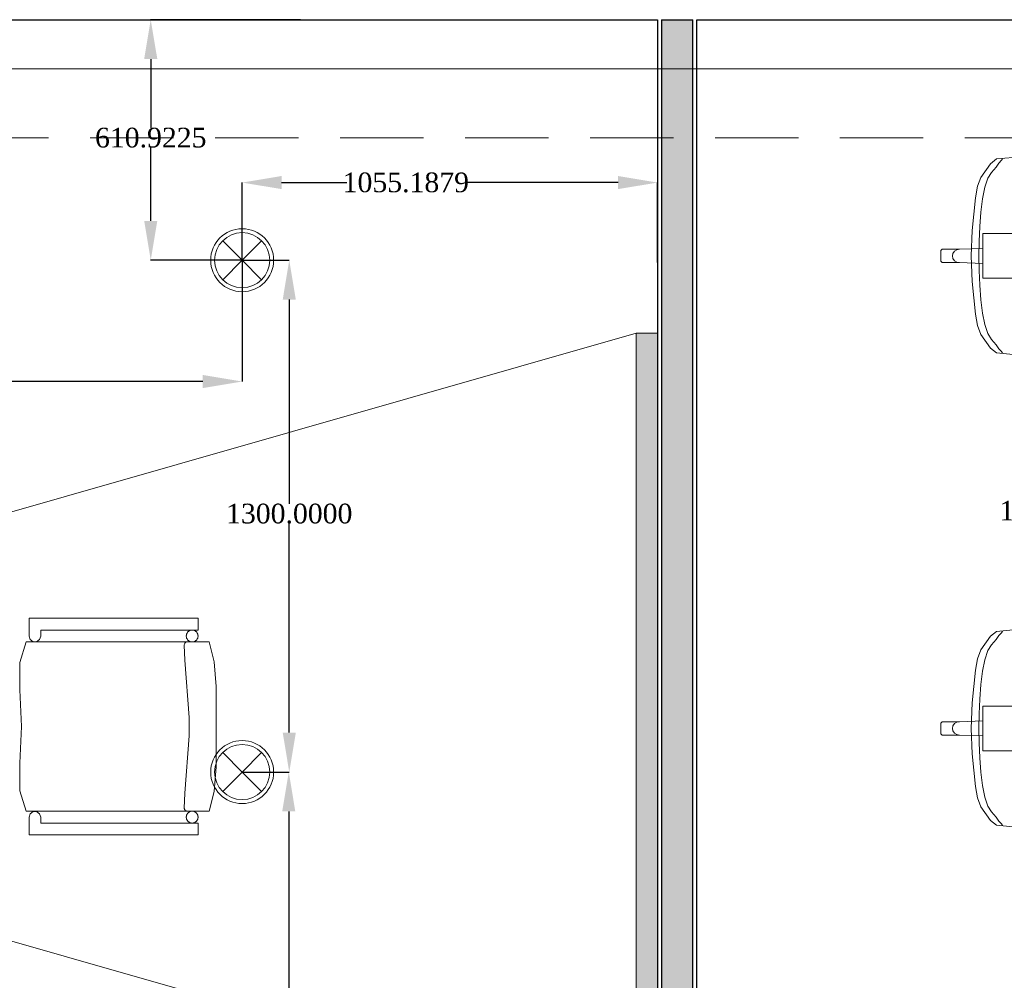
# Model space of a CAD drawing. Header units: millimetres. Extents: x 0 to 88385, y 0 to 41127.
# Tile 158 of 244: x 73862 to 76364, y 24348 to 26788. Entities that reach past the tile are written whole.
import ezdxf
from ezdxf.enums import TextEntityAlignment as Align

# ---------------------------------------------------------------- set-up
doc = ezdxf.new("R2010")
doc.units = ezdxf.units.MM
doc.header["$MEASUREMENT"] = 0
doc.linetypes.add('Dot & Dashed', pattern=[670.277762, 317.5, -176.388889, 0, -176.388874])
doc.linetypes.add('Hidden', pattern=[317.5, 211.666667, -105.833333])
for name, color, linetype in [('- განათება', 7, 'Continuous'), ('- საშტეფცელო როზეტები', 7, 'Continuous'), ('New_Structural - Bearing', 7, 'Continuous'), ('Structural - Bearing', 7, 'Continuous'), ('Structural - Grid', 7, 'Continuous')]:
    doc.layers.add(name, color=color, linetype=linetype)
for name, color, linetype, lineweight in [('New_2D Drafting - General_Pen_No__1', 7, 'Continuous', 13), ('New_Interior - Furniture _Pen_No__1', 7, 'Continuous', 13), ('New_Structural - Bearing_Pen_No__1', 7, 'Continuous', 13)]:
    doc.layers.add(name, color=color, linetype=linetype, lineweight=lineweight)
for name, color, linetype, lineweight, true_color in [('New_2D Drafting - General_Pen_No__166', 7, 'Continuous', 13, 0x97cbff), ('New_Interior - Lamp_Pen_No__77', 7, 'Continuous', 20, 0xffeb28), ('New_Structural - Bearing_Pen_No__5', 7, 'Continuous', 25, 0x40a5ff), ('New_Structural - Bearing_Pen_No__57', 7, 'Continuous', 25, 0xdcd214), ('Structural - Bearing_Pen_No__81', 7, 'Continuous', 20, 0x6a6a6a), ('Structural - Grid_Pen_No__81', 7, 'Continuous', 20, 0x6a6a6a)]:
    doc.layers.add(name, color=color, linetype=linetype, lineweight=lineweight, true_color=true_color)
doc.styles.add('GENERATED_STYLE_2', font='txt')
doc.styles.get("Standard").update_dxf_attribs({"font": 'sylfaen.ttf'})
doc.dimstyles.get("Standard").update_dxf_attribs({"dimtxt": 0.18, "dimasz": 0.18, "dimexe": 0.18, "dimexo": 0.0625, "dimgap": 0.09, "dimtad": 0, "dimtih": 1, "dimtoh": 1, "dimdec": 4, "dimzin": 0, "dimdsep": 46, "dimtxsty": 'Standard', "dimcen": 0.09, "dimadec": 0, "dimazin": 0, "dimtfac": 1, "dimtdec": 4, "dimtofl": 0, "dimtmove": 0, "dimatfit": 3, "dimfxl": 1, "dimtolj": 1, "dimtzin": 0, "dimarcsym": 0})

# ---------------------------------------------------------------- blocks, each defined once
blk = doc.blocks.new('Wall_71', base_point=(-16933.8, 26888))
at = {"layer": 'New_Structural - Bearing_Pen_No__5', "color": 161, "linetype": 'Continuous', "lineweight": 25, "true_color": 0x40a5ff, "flags": 128}
for points in [[(-10833.8, 26788), (-8757.5, 26788)], [(-8747.5, 26788), (-8667.5, 26788)], [(-8657.5, 26788), (-5183.8, 26788)]]:
    blk.add_lwpolyline(points, dxfattribs=at)
blk = doc.blocks.new('Wall_72', base_point=(-8757.5, 22847.1))
at = {"layer": 'New_Structural - Bearing_Pen_No__57', "linetype": 'Continuous', "lineweight": 25, "true_color": 0xdcd214}
blk.add_hatch(color=52, dxfattribs=at).paths.add_polyline_path([(-8747.5, 26788), (-8747.5, 22947.1), (-8667.5, 22947.1), (-8667.5, 26788)])
at = {"layer": 'New_Structural - Bearing_Pen_No__1', "color": 7, "linetype": 'Continuous', "lineweight": 13, "flags": 128}
for points in [[(-8747.5, 26788), (-8667.5, 26788)], [(-8747.5, 22947.1), (-8667.5, 22947.1)]]:
    blk.add_lwpolyline(points, dxfattribs=at)
at = {"layer": 'New_Structural - Bearing_Pen_No__5', "color": 161, "linetype": 'Continuous', "lineweight": 25, "true_color": 0x40a5ff}
for p, q in [((-8747.5, 26788), (-8747.5, 22947.1)), ((-8667.5, 22947.1), (-8667.5, 26788))]:
    blk.add_line(p, q, dxfattribs=at)
at = {"layer": 'New_Structural - Bearing_Pen_No__5', "color": 161, "linetype": 'Continuous', "lineweight": 25, "true_color": 0x40a5ff, "flags": 128}
for points in [[(-8757.5, 26788), (-8757.5, 22947.1)], [(-8657.5, 22947.1), (-8657.5, 26788)]]:
    blk.add_lwpolyline(points, dxfattribs=at)
blk = doc.blocks.new('Standard grid marker')
at = {"layer": 'Structural - Grid_Pen_No__81', "color": 251, "linetype": 'Continuous', "lineweight": 20, "true_color": 0x6a6a6a}
blk.add_line((1000, 0), (51328.1, 0), dxfattribs=at)
at = {"layer": 'Structural - Grid_Pen_No__81', "color": 251, "lineweight": 20, "true_color": 0x6a6a6a, "style": 'GENERATED_STYLE_2'}
for tag, p in [('AC_MarkerText_1_0', (-100, -144)), ('AC_MarkerText_1_1', (52428.1, -144))]:
    blk.add_attdef(tag, text='', height=100, rotation=180, dxfattribs=at).set_placement(p, align=Align.TOP_CENTER)
blk = doc.blocks.new('Chair 06 27')
at = {"layer": 'New_Interior - Furniture _Pen_No__1', "color": 7, "linetype": 'Continuous', "lineweight": 13}
for p, q in [((110.3, 494.9), (60, 482.3)), ((60, 482.3), (60, 16.5)), ((173, 500), (110.3, 494.9)), ((275, 500), (173, 500)), ((377, 500), (275, 500)), ((439.7, 494.9), (377, 500)), ((490, 482.3), (439.7, 494.9)), ((490, 16.5), (490, 482.3)), ((30, 453.7), (0, 453.7)), ((0, 453.7), (0, 24.4)), ((30, 53.9), (30, 453.7)), ((550, 453.7), (520, 453.7)), ((520, 453.7), (520, 53.9)), ((550, 24.4), (550, 453.7)), ((60.2, 424.7), (60, 426)), ((251.5, 430.7), (106, 419.7)), ((298.5, 430.7), (251.5, 430.7)), ((444, 419.7), (298.5, 430.7)), ((60.7, 423.3), (60.2, 424.7)), ((61.4, 422.1), (60.7, 423.3)), ((62.3, 421.1), (61.4, 422.1)), ((63.4, 420.2), (62.3, 421.1)), ((64.6, 419.5), (63.4, 420.2)), ((65.9, 419), (64.6, 419.5)), ((67.3, 418.7), (65.9, 419)), ((68, 418.7), (67.3, 418.7)), ((106, 419.7), (68, 418.7)), ((482, 418.7), (444, 419.7)), ((482.7, 418.7), (482, 418.7)), ((484.1, 419), (482.7, 418.7)), ((485.4, 419.5), (484.1, 419)), ((486.6, 420.2), (485.4, 419.5)), ((487.7, 421.1), (486.6, 420.2)), ((488.6, 422.1), (487.7, 421.1)), ((489.3, 423.3), (488.6, 422.1)), ((45, 53.9), (30, 53.9)), ((53.8, 51), (45, 53.9)), ((59.3, 43.5), (53.8, 51)), ((496.2, 51), (490.7, 43.5)), ((505, 53.9), (496.2, 51)), ((520, 53.9), (505, 53.9)), ((45, 24.4), (53.8, 26.8)), ((53.8, 26.8), (59.3, 34.3)), ((59.3, 34.3), (59.3, 43.5)), ((490.7, 43.5), (490.7, 34.3)), ((490.7, 34.3), (496.2, 26.8)), ((496.2, 26.8), (505, 24.4)), ((0, 24.4), (45, 24.4)), ((60, 16.5), (111.9, 1.2)), ((111.9, 1.2), (182, 0.9)), ((182, 0.9), (275, 5.1)), ((275, 5.1), (368, 0.9)), ((368, 0.9), (438.1, 1.2)), ((438.1, 1.2), (490, 16.5)), ((505, 24.4), (550, 24.4))]:
    blk.add_line(p, q, dxfattribs=at)
at = {"layer": 'New_Interior - Furniture _Pen_No__1', "color": 7, "linetype": 'Continuous', "lineweight": 13, "flags": 128}
for points in [[(60, 16.5), (111.9, 1.2), (182, 0.9), (275, 5.1), (368, 0.9), (438.1, 1.2), (490, 16.5), (490, 482.3), (439.7, 494.9), (377, 500), (275, 500), (173, 500), (110.3, 494.9), (60, 482.3)], [(0, 24.4), (45, 24.4), (53.8, 26.8), (59.3, 34.3), (59.3, 43.5), (53.8, 51), (45, 53.9), (30, 53.9), (30, 453.7), (0, 453.7)], [(45, 453.7), (42.4, 453.5), (39.9, 452.8), (37.5, 451.7), (35.4, 450.2), (33.5, 448.4), (32, 446.2), (30.9, 443.9), (30.2, 441.3), (30, 438.7), (30.2, 436.1), (30.9, 433.6), (32, 431.2), (33.5, 429.1), (35.4, 427.2), (37.5, 425.7), (39.9, 424.6), (42.4, 424), (45, 423.7), (47.6, 424), (50.1, 424.6), (52.5, 425.7), (54.6, 427.2), (56.5, 429.1), (58, 431.2), (59.1, 433.6), (59.8, 436.1), (60, 438.7), (59.8, 441.3), (59.1, 443.9), (58, 446.2), (56.5, 448.4), (54.6, 450.2), (52.5, 451.7), (50.1, 452.8), (47.6, 453.5)], [(505, 453.7), (502.4, 453.5), (499.9, 452.8), (497.5, 451.7), (495.4, 450.2), (493.5, 448.4), (492, 446.2), (490.9, 443.9), (490.2, 441.3), (490, 438.7), (490.2, 436.1), (490.9, 433.6), (492, 431.2), (493.5, 429.1), (495.4, 427.2), (497.5, 425.7), (499.9, 424.6), (502.4, 424), (505, 423.7), (507.6, 424), (510.1, 424.6), (512.5, 425.7), (514.6, 427.2), (516.5, 429.1), (518, 431.2), (519.1, 433.6), (519.8, 436.1), (520, 438.7), (519.8, 441.3), (519.1, 443.9), (518, 446.2), (516.5, 448.4), (514.6, 450.2), (512.5, 451.7), (510.1, 452.8), (507.6, 453.5)], [(520, 53.9), (505, 53.9), (496.2, 51), (490.7, 43.5), (490.7, 34.3), (496.2, 26.8), (505, 24.4), (550, 24.4), (550, 453.7), (520, 453.7)]]:
    blk.add_lwpolyline(points, close=True, dxfattribs=at)
at = {"layer": 'New_Interior - Furniture _Pen_No__1', "color": 7, "linetype": 'Continuous', "lineweight": 13}
for centre, start_param, end_param in [((45, 438.7), 4.712389, 7.853982), ((45, 438.7), 1.570796, 4.712389), ((505, 438.7), 4.712389, 7.853982), ((505, 438.7), 1.570796, 4.712389)]:
    blk.add_ellipse(centre, major_axis=(-15, 0), ratio=0.9996, start_param=start_param, end_param=end_param, dxfattribs=at)
blk = doc.blocks.new('Office Workstation Solo 27')
at = {"layer": 'New_Interior - Furniture _Pen_No__1', "color": 7, "linetype": 'Continuous', "lineweight": 13}
for p, q in [((-500, -200), (-700, -200)), ((-700, -200), (-700, -220)), ((-633.3, -220), (-633.3, -200)), ((-566.7, -220), (-566.7, -200)), ((-500, -220), (-500, -200)), ((-800, -250), (-740, -220)), ((-740, -220), (-460, -220)), ((-700, -220), (-500, -220)), ((-400, -250), (-460, -220)), ((-400, -250), (-800, -250)), ((-800, -250), (-800, -280)), ((-400, -280), (-400, -250)), ((-800, -280), (-400, -280)), ((-500, -280), (-700, -280)), ((-700, -280), (-700, -330)), ((-500, -330), (-500, -280)), ((-700, -330), (-500, -330)), ((-805.6, -419.1), (-825.2, -419.1)), ((-825.2, -419.1), (-825.2, -438.5)), ((-805.6, -438.5), (-805.6, -419.1)), ((-707.7, -419.1), (-786, -419.1)), ((-786, -419.1), (-786, -438.5)), ((-766.5, -438.5), (-766.5, -419.1)), ((-746.9, -438.5), (-746.9, -419.1)), ((-727.3, -438.5), (-727.3, -419.1)), ((-707.7, -438.5), (-707.7, -419.1)), ((-619.6, -419.1), (-697.9, -419.1)), ((-697.9, -419.1), (-697.9, -438.5)), ((-678.3, -438.5), (-678.3, -419.1)), ((-658.8, -438.5), (-658.8, -419.1)), ((-639.2, -438.5), (-639.2, -419.1)), ((-619.6, -438.5), (-619.6, -419.1)), ((-531.5, -419.1), (-609.8, -419.1)), ((-609.8, -419.1), (-609.8, -438.5)), ((-590.2, -438.5), (-590.2, -419.1)), ((-570.6, -438.5), (-570.6, -419.1)), ((-551, -438.5), (-551, -419.1)), ((-531.5, -438.5), (-531.5, -419.1)), ((-462.9, -419.1), (-521.7, -419.1)), ((-521.7, -419.1), (-521.7, -438.5)), ((-502.1, -438.5), (-502.1, -419.1)), ((-482.5, -438.5), (-482.5, -419.1)), ((-462.9, -438.5), (-462.9, -419.1)), ((-825.2, -438.5), (-805.6, -438.5)), ((-531.5, -448.2), (-825.2, -448.2)), ((-825.2, -448.2), (-825.2, -545.2)), ((-805.6, -467.6), (-805.6, -448.2)), ((-786, -438.5), (-707.7, -438.5)), ((-786, -467.6), (-786, -448.2)), ((-766.5, -467.6), (-766.5, -448.2)), ((-746.9, -467.6), (-746.9, -448.2)), ((-727.3, -467.6), (-727.3, -448.2)), ((-707.7, -467.6), (-707.7, -448.2)), ((-697.9, -438.5), (-619.6, -438.5)), ((-688.1, -467.6), (-688.1, -448.2)), ((-668.5, -467.6), (-668.5, -448.2)), ((-649, -467.6), (-649, -448.2)), ((-629.4, -467.6), (-629.4, -448.2)), ((-609.8, -438.5), (-531.5, -438.5)), ((-609.8, -467.6), (-609.8, -448.2)), ((-590.2, -467.6), (-590.2, -448.2)), ((-570.6, -467.6), (-570.6, -448.2)), ((-531.5, -545.2), (-531.5, -448.2)), ((-521.7, -438.5), (-462.9, -438.5)), ((-462.9, -448.2), (-521.7, -448.2)), ((-521.7, -448.2), (-521.7, -487)), ((-502.1, -487), (-502.1, -448.2)), ((-482.5, -487), (-482.5, -448.2)), ((-462.9, -487), (-462.9, -448.2)), ((-374.8, -448.2), (-453.1, -448.2)), ((-453.1, -448.2), (-453.1, -545.2)), ((-433.5, -525.8), (-433.5, -448.2)), ((-414, -545.2), (-414, -448.2)), ((-394.4, -545.2), (-394.4, -448.2)), ((-374.8, -545.2), (-374.8, -448.2)), ((-825.2, -467.6), (-531.5, -467.6)), ((-795.8, -487), (-795.8, -467.6)), ((-776.3, -487), (-776.3, -467.6)), ((-756.7, -487), (-756.7, -467.6)), ((-737.1, -487), (-737.1, -467.6)), ((-717.5, -487), (-717.5, -467.6)), ((-697.9, -487), (-697.9, -467.6)), ((-678.3, -487), (-678.3, -467.6)), ((-658.8, -487), (-658.8, -467.6)), ((-639.2, -487), (-639.2, -467.6)), ((-619.6, -487), (-619.6, -467.6)), ((-600, -487), (-600, -467.6)), ((-580.4, -487), (-580.4, -467.6)), ((-560.8, -487), (-560.8, -467.6)), ((-521.7, -467.6), (-462.9, -467.6)), ((-453.1, -467.6), (-374.8, -467.6)), ((-825.2, -487), (-555.9, -487)), ((-769.2, -488.9), (-821.1, -501.6)), ((-790.9, -506.4), (-790.9, -487)), ((-771.4, -506.4), (-771.4, -487)), ((-691.6, -480.4), (-769.2, -488.9)), ((-751.8, -506.4), (-751.8, -487)), ((-732.2, -506.4), (-732.2, -487)), ((-712.6, -506.4), (-712.6, -487)), ((-693, -506.4), (-693, -487)), ((-690.4, -480.3), (-691.6, -480.4)), ((-600, -477.3), (-690.4, -480.3)), ((-673.4, -506.4), (-673.4, -487)), ((-653.9, -506.4), (-653.9, -487)), ((-634.3, -506.4), (-634.3, -487)), ((-614.7, -506.4), (-614.7, -487)), ((-600, -477.3), (-509.6, -480.3)), ((-595.1, -506.4), (-595.1, -487)), ((-575.5, -506.4), (-575.5, -487)), ((-555.9, -506.4), (-555.9, -487)), ((-521.7, -487), (-462.9, -487)), ((-509.6, -480.3), (-508.4, -480.4)), ((-508.4, -480.4), (-430.8, -488.9)), ((-453.1, -487), (-394.4, -487)), ((-430.8, -488.9), (-378.9, -501.6)), ((-823.5, -502.6), (-853.7, -527.7)), ((-825.2, -506.4), (-531.5, -506.4)), ((-821.1, -501.6), (-823.5, -502.6)), ((-800.7, -525.8), (-800.7, -506.4)), ((-781.1, -525.8), (-781.1, -506.4)), ((-761.6, -525.8), (-761.6, -506.4)), ((-742, -525.8), (-742, -506.4)), ((-722.4, -525.8), (-722.4, -506.4)), ((-702.8, -525.8), (-702.8, -506.4)), ((-683.2, -525.8), (-683.2, -506.4)), ((-663.6, -525.8), (-663.6, -506.4)), ((-644.1, -525.8), (-644.1, -506.4)), ((-624.5, -525.8), (-624.5, -506.4)), ((-604.9, -525.8), (-604.9, -506.4)), ((-585.3, -525.8), (-585.3, -506.4)), ((-482.5, -506.4), (-502.1, -506.4)), ((-502.1, -506.4), (-502.1, -525.8)), ((-482.5, -525.8), (-482.5, -506.4)), ((-453.1, -506.4), (-374.8, -506.4)), ((-378.9, -501.6), (-376.5, -502.6)), ((-376.5, -502.6), (-346.3, -527.7)), ((-853.7, -527.7), (-858.9, -537.9)), ((-858.9, -537.9), (-858.9, -574.7)), ((-825.2, -525.8), (-531.5, -525.8)), ((-825.2, -545.2), (-531.5, -545.2)), ((-790.9, -545.2), (-790.9, -525.8)), ((-768.9, -545.2), (-768.9, -525.8)), ((-746.9, -545.2), (-746.9, -525.8)), ((-639.2, -545.2), (-639.2, -525.8)), ((-614.7, -545.2), (-614.7, -525.8)), ((-590.2, -545.2), (-590.2, -525.8)), ((-565.7, -545.2), (-565.7, -525.8)), ((-502.1, -525.8), (-521.7, -525.8)), ((-521.7, -525.8), (-521.7, -545.2)), ((-521.7, -545.2), (-462.9, -545.2)), ((-502.1, -545.2), (-502.1, -525.8)), ((-502.1, -525.8), (-482.5, -525.8)), ((-462.9, -525.8), (-482.5, -525.8)), ((-482.5, -545.2), (-482.5, -525.8)), ((-462.9, -545.2), (-462.9, -525.8)), ((-453.1, -525.8), (-394.4, -525.8)), ((-453.1, -545.2), (-374.8, -545.2)), ((-346.3, -527.7), (-341.1, -537.9)), ((-341.1, -537.9), (-341.1, -574.7)), ((-858.9, -574.7), (-858.9, -617.5)), ((-341.1, -574.7), (-341.1, -617.5)), ((-858.9, -617.5), (-858.9, -865.6)), ((-341.1, -617.5), (-341.1, -865.6)), ((-858.9, -865.6), (-907.8, -884.2)), ((-858.9, -906.3), (-858.9, -865.6)), ((-341.1, -906.3), (-341.1, -865.6)), ((-341.1, -865.6), (-292.2, -884.2)), ((-947.8, -897.8), (-950, -902.2)), ((-907.8, -884.2), (-947.8, -897.8)), ((-917.7, -893.1), (-919.6, -899.7)), ((-919.6, -899.7), (-918.8, -906.6)), ((-913.6, -887.6), (-917.7, -893.1)), ((-907.8, -884.2), (-913.6, -887.6)), ((-292.2, -884.2), (-286.4, -887.6)), ((-292.2, -884.2), (-252.2, -897.8)), ((-286.4, -887.6), (-282.3, -893.1)), ((-282.3, -893.1), (-280.4, -899.7)), ((-280.4, -899.7), (-281.2, -906.6)), ((-252.2, -897.8), (-250, -902.2)), ((-950, -902.2), (-941.6, -929.2)), ((-937.3, -931.5), (-897.3, -918)), ((-918.8, -906.6), (-915.5, -912.6)), ((-915.5, -912.6), (-910.3, -916.9)), ((-910.3, -916.9), (-903.9, -918.8)), ((-903.9, -918.8), (-897.3, -918)), ((-897.3, -918), (-858.7, -906.5)), ((-858.9, -906.3), (-858.7, -906.5)), ((-858.7, -906.5), (-839.2, -939.6)), ((-341.3, -906.5), (-360.8, -939.6)), ((-341.1, -906.3), (-341.3, -906.5)), ((-302.7, -918), (-341.3, -906.5)), ((-296.1, -918.8), (-302.7, -918)), ((-262.7, -931.5), (-302.7, -918)), ((-289.7, -916.9), (-296.1, -918.8)), ((-284.5, -912.6), (-289.7, -916.9)), ((-281.2, -906.6), (-284.5, -912.6)), ((-250, -902.2), (-258.4, -929.2)), ((-941.6, -929.2), (-937.3, -931.5)), ((-839.2, -939.6), (-783, -967.8)), ((-360.8, -939.6), (-417, -967.8)), ((-258.4, -929.2), (-262.7, -931.5)), ((-783, -967.8), (-699.1, -986.6)), ((-417, -967.8), (-500.9, -986.6)), ((-842.4, -979.4), (-850, -993.1)), ((-850, -993.1), (-846.2, -1035.9)), ((-822.9, -975.7), (-842.4, -979.4)), ((-790.3, -978.8), (-822.9, -975.7)), ((-739.1, -985.7), (-790.3, -978.8)), ((-681.6, -991.3), (-739.1, -985.7)), ((-699.1, -986.6), (-656.8, -989.4)), ((-600, -994), (-681.6, -991.3)), ((-656.8, -989.4), (-600, -993.2)), ((-656.8, -989.4), (-656.8, -1035.4)), ((-543.2, -989.4), (-600, -993.2)), ((-600, -994), (-518.4, -991.3)), ((-500.9, -986.6), (-543.2, -989.4)), ((-543.2, -989.4), (-543.2, -1035.4)), ((-518.4, -991.3), (-460.9, -985.7)), ((-460.9, -985.7), (-409.7, -978.8)), ((-409.7, -978.8), (-377.1, -975.7)), ((-377.1, -975.7), (-357.6, -979.4)), ((-357.6, -979.4), (-350, -993.1)), ((-350, -993.1), (-353.8, -1035.9)), ((-842.8, -1023.4), (-847, -1020.2)), ((-835.7, -1029.5), (-842.8, -1023.4)), ((-364.3, -1029.5), (-357.2, -1023.4)), ((-357.2, -1023.4), (-353, -1020.2)), ((-846.2, -1035.9), (-834.3, -1051.5)), ((-825.5, -1036.8), (-835.7, -1029.5)), ((-812.3, -1048.7), (-825.5, -1036.8)), ((-797.4, -1057.8), (-812.3, -1048.7)), ((-656.8, -1035.4), (-656.8, -1070.9)), ((-543.2, -1035.4), (-543.2, -1070.9)), ((-402.6, -1057.8), (-387.7, -1048.7)), ((-387.7, -1048.7), (-374.5, -1036.8)), ((-374.5, -1036.8), (-364.3, -1029.5)), ((-353.8, -1035.9), (-365.7, -1051.5)), ((-834.3, -1051.5), (-799.3, -1075.3)), ((-799.3, -1075.3), (-776.8, -1083.9)), ((-774.4, -1065.3), (-797.4, -1057.8)), ((-745.1, -1071.1), (-774.4, -1065.3)), ((-711.3, -1075.5), (-745.1, -1071.1)), ((-674.6, -1078.5), (-711.3, -1075.5)), ((-656.8, -1070.9), (-619.1, -1070.9)), ((-619.1, -1070.9), (-600, -1070.9)), ((-619.1, -1070.9), (-617, -1130)), ((-580.9, -1070.9), (-600, -1070.9)), ((-580.9, -1070.9), (-583, -1130)), ((-543.2, -1070.9), (-580.9, -1070.9)), ((-525.4, -1078.5), (-488.7, -1075.5)), ((-488.7, -1075.5), (-454.9, -1071.1)), ((-454.9, -1071.1), (-425.6, -1065.3)), ((-425.6, -1065.3), (-402.6, -1057.8)), ((-400.7, -1075.3), (-423.2, -1083.9)), ((-365.7, -1051.5), (-400.7, -1075.3)), ((-776.8, -1083.9), (-747.6, -1089.6)), ((-747.6, -1089.6), (-664.9, -1097.9)), ((-636.9, -1080.3), (-674.6, -1078.5)), ((-664.9, -1097.9), (-600, -1100.5)), ((-600, -1080.8), (-636.9, -1080.3)), ((-600, -1080.8), (-563.1, -1080.3)), ((-535.1, -1097.9), (-600, -1100.5)), ((-563.1, -1080.3), (-525.4, -1078.5)), ((-452.4, -1089.6), (-535.1, -1097.9)), ((-423.2, -1083.9), (-452.4, -1089.6)), ((-617, -1130), (-615.7, -1136.8)), ((-617, -1130), (-617, -1173.8)), ((-615.7, -1136.8), (-612.1, -1142.6)), ((-612.1, -1142.6), (-606.5, -1146.4)), ((-606.5, -1146.4), (-600, -1147.8)), ((-593.5, -1146.4), (-600, -1147.8)), ((-587.9, -1142.6), (-593.5, -1146.4)), ((-584.3, -1136.8), (-587.9, -1142.6)), ((-583, -1130), (-584.3, -1136.8)), ((-583, -1130), (-583, -1173.8)), ((-617, -1173.8), (-613.6, -1177.3)), ((-583, -1173.8), (-586.4, -1177.3)), ((-613.6, -1177.3), (-600, -1177.3)), ((-586.4, -1177.3), (-600, -1177.3))]:
    blk.add_line(p, q, dxfattribs=at)
at = {"layer": 'New_Interior - Furniture _Pen_No__1', "color": 7, "linetype": 'Continuous', "lineweight": 13, "flags": 128}
for points in [[(0, 0), (-1200, 0), (-1200, -600), (0, -600)], [(-1200, 0), (-1200, -30), (0, -30), (0, 0)], [(-835, -380), (-835, -550), (-365, -550), (-365, -380)]]:
    blk.add_lwpolyline(points, close=True, dxfattribs=at)
blk = doc.blocks.new('Beam_12', base_point=(-47008.8, 26663))
at = {"layer": 'Structural - Bearing_Pen_No__81', "color": 251, "linetype": 'Dot & Dashed', "lineweight": 20, "true_color": 0x6a6a6a}
blk.add_line((-47008.8, 26663), (991.2, 26663), dxfattribs=at)
at = {"layer": 'Structural - Bearing_Pen_No__81', "color": 251, "linetype": 'Hidden', "lineweight": 20, "true_color": 0x6a6a6a}
blk.add_line((-10833.8, 26488), (-5183.8, 26488), dxfattribs=at)
blk = doc.blocks.new('Recessed Spot')
at = {"layer": 'New_Interior - Lamp_Pen_No__77', "color": 2, "linetype": 'Continuous', "lineweight": 20, "true_color": 0xffeb28}
for q in [(-49.5, 49.5), (49.5, 49.5), (-49.5, -49.5), (49.5, -49.5)]:
    blk.add_line((0, 0), q, dxfattribs=at)
at = {"layer": 'New_Interior - Lamp_Pen_No__77', "color": 2, "linetype": 'Continuous', "lineweight": 20, "true_color": 0xffeb28, "flags": 128}
blk.add_lwpolyline([(80, 0, 1), (-80, 0, 1)], format="xyb", close=True, dxfattribs=at)
at = {"layer": 'New_Interior - Lamp_Pen_No__77', "color": 2, "linetype": 'Continuous', "lineweight": 20, "true_color": 0xffeb28}
blk.add_circle((0, 0), 70, dxfattribs=at)
blk = doc.blocks.new('*D1134')
at = {"layer": '- განათება', "color": 0, "lineweight": -2, "transparency": 16777216}
for p, q in [((74427.6, 26177.1), (74427.6, 26374.5)), ((74527.6, 26374.3), (74693.9, 26374.3)), ((75382.8, 26374.3), (74992.9, 26374.3)), ((75482.8, 26170.9), (75482.8, 26374.5))]:
    blk.add_line(p, q, dxfattribs=at)
at = {"layer": '- განათება', "color": 0, "transparency": 16777216}
for points in [[(74527.6, 26391), (74527.6, 26357.7), (74427.6, 26374.3)], [(75382.8, 26391), (75382.8, 26357.7), (75482.8, 26374.3)]]:
    blk.add_solid(points, dxfattribs=at)
at = {"layer": 'Defpoints', "color": 0, "transparency": 16777216}
for p in [(74427.6, 26374.3), (74427.6, 26177.1), (75482.8, 26170.8)]:
    blk.add_point(p, dxfattribs=at)
at = {"layer": '- განათება', "color": 0, "transparency": 16777216, "insert": (74843.4, 26374.3), "char_height": 50, "attachment_point": 5}
blk.add_mtext('\\A1;{\\fSylfaen|b0|i0|c0|p18;1055.1879}', dxfattribs=at)
blk = doc.blocks.new('*D1135')
at = {"layer": '- განათება', "color": 0, "lineweight": -2, "transparency": 16777216}
for p, q in [((74575.5, 26788), (74195.1, 26788)), ((74195.3, 26688), (74195.3, 26513.7)), ((74195.3, 26277.1), (74195.3, 26462.3)), ((74427.5, 26177.1), (74195.1, 26177.1))]:
    blk.add_line(p, q, dxfattribs=at)
at = {"layer": '- განათება', "color": 0, "transparency": 16777216}
for points in [[(74178.6, 26688), (74212, 26688), (74195.3, 26788)], [(74178.6, 26277.1), (74212, 26277.1), (74195.3, 26177.1)]]:
    blk.add_solid(points, dxfattribs=at)
at = {"layer": 'Defpoints', "color": 0, "transparency": 16777216}
for p in [(74575.6, 26788), (74195.3, 26177.1), (74427.6, 26177.1)]:
    blk.add_point(p, dxfattribs=at)
at = {"layer": '- განათება', "color": 0, "transparency": 16777216, "insert": (74195.3, 26488), "char_height": 50, "attachment_point": 5}
blk.add_mtext('\\A1;{\\fSylfaen|b0|i0|c0|p18;610.9225}', dxfattribs=at)
blk = doc.blocks.new('*D1148')
at = {"layer": '- განათება', "color": 0, "lineweight": -2, "transparency": 16777216}
for p, q in [((72927.6, 26177), (72927.6, 25868.8)), ((74427.6, 26177), (74427.6, 25868.8)), ((73027.6, 25869), (73511, 25869)), ((74327.6, 25869), (73810.2, 25869))]:
    blk.add_line(p, q, dxfattribs=at)
at = {"layer": '- განათება', "color": 0, "transparency": 16777216}
for points in [[(73027.6, 25885.6), (73027.6, 25852.3), (72927.6, 25869)], [(74327.6, 25885.6), (74327.6, 25852.3), (74427.6, 25869)]]:
    blk.add_solid(points, dxfattribs=at)
at = {"layer": 'Defpoints', "color": 0, "transparency": 16777216}
for p in [(72927.6, 26177.1), (74427.6, 26177.1), (72927.6, 25869)]:
    blk.add_point(p, dxfattribs=at)
at = {"layer": '- განათება', "color": 0, "transparency": 16777216, "insert": (73660.6, 25869), "char_height": 50, "attachment_point": 5}
blk.add_mtext('\\A1;{\\fSylfaen|b0|i0|c0|p18;1500.0000}', dxfattribs=at)
blk = doc.blocks.new('*D1150')
at = {"layer": '- განათება', "color": 0, "lineweight": -2, "transparency": 16777216}
for p, q in [((74427.7, 24877.1), (74546.2, 24877.1)), ((74546, 24777.1), (74546, 24252.7)), ((74546, 23677.1), (74546, 24201.4)), ((74427.7, 23577.1), (74546.2, 23577.1))]:
    blk.add_line(p, q, dxfattribs=at)
at = {"layer": '- განათება', "color": 0, "transparency": 16777216}
for points in [[(74529.3, 24777.1), (74562.6, 24777.1), (74546, 24877.1)], [(74529.3, 23677.1), (74562.6, 23677.1), (74546, 23577.1)]]:
    blk.add_solid(points, dxfattribs=at)
at = {"layer": 'Defpoints', "color": 0, "transparency": 16777216}
for p in [(74427.6, 24877.1), (74427.6, 23577.1), (74546, 23577.1)]:
    blk.add_point(p, dxfattribs=at)
at = {"layer": '- განათება', "color": 0, "transparency": 16777216, "insert": (74546, 24227.1), "char_height": 50, "attachment_point": 5}
blk.add_mtext('\\A1;{\\fSylfaen|b0|i0|c0|p18;1300.0000}', dxfattribs=at)
blk = doc.blocks.new('*D1151')
at = {"layer": '- განათება', "color": 0, "lineweight": -2, "transparency": 16777216}
for p, q in [((74427.7, 26177.1), (74547.4, 26177.1)), ((74547.2, 26077.1), (74547.2, 25558.7)), ((74547.2, 24977.1), (74547.2, 25507.5)), ((74427.7, 24877.1), (74547.4, 24877.1))]:
    blk.add_line(p, q, dxfattribs=at)
at = {"layer": '- განათება', "color": 0, "transparency": 16777216}
for points in [[(74530.6, 26077.1), (74563.9, 26077.1), (74547.2, 26177.1)], [(74530.6, 24977.1), (74563.9, 24977.1), (74547.2, 24877.1)]]:
    blk.add_solid(points, dxfattribs=at)
at = {"layer": 'Defpoints', "color": 0, "transparency": 16777216}
for p in [(74427.6, 26177.1), (74427.6, 24877.1), (74547.2, 24877.1)]:
    blk.add_point(p, dxfattribs=at)
at = {"layer": '- განათება', "color": 0, "transparency": 16777216, "insert": (74547.2, 25533.1), "char_height": 50, "attachment_point": 5}
blk.add_mtext('\\A1;{\\fSylfaen|b0|i0|c0|p18;1300.0000}', dxfattribs=at)
blk = doc.blocks.new('*D1154')
at = {"layer": '- განათება', "color": 0, "lineweight": -2, "transparency": 16777216}
for p, q in [((76712.7, 24877.1), (76512.1, 24877.1)), ((76512.3, 24777.1), (76512.3, 24266.2)), ((76512.3, 23677.1), (76512.3, 24214.9)), ((76712.7, 23577.1), (76512.1, 23577.1))]:
    blk.add_line(p, q, dxfattribs=at)
at = {"layer": '- განათება', "color": 0, "transparency": 16777216}
for points in [[(76495.6, 24777.1), (76528.9, 24777.1), (76512.3, 24877.1)], [(76495.6, 23677.1), (76528.9, 23677.1), (76512.3, 23577.1)]]:
    blk.add_solid(points, dxfattribs=at)
at = {"layer": 'Defpoints', "color": 0, "transparency": 16777216}
for p in [(76712.8, 24877.1), (76512.3, 23577.1), (76712.8, 23577.1)]:
    blk.add_point(p, dxfattribs=at)
at = {"layer": '- განათება', "color": 0, "transparency": 16777216, "insert": (76512.3, 24240.6), "char_height": 50, "attachment_point": 5}
blk.add_mtext('\\A1;{\\fSylfaen|b0|i0|c0|p18;1300.0000}', dxfattribs=at)
blk = doc.blocks.new('*D1155')
at = {"layer": '- განათება', "color": 0, "lineweight": -2, "transparency": 16777216}
for p, q in [((76712.7, 26177.1), (76512.1, 26177.1)), ((76512.3, 26077.1), (76512.3, 25566.2)), ((76512.3, 24977.1), (76512.3, 25514.9)), ((76712.7, 24877.1), (76512.1, 24877.1))]:
    blk.add_line(p, q, dxfattribs=at)
at = {"layer": '- განათება', "color": 0, "transparency": 16777216}
for points in [[(76495.6, 26077.1), (76528.9, 26077.1), (76512.3, 26177.1)], [(76495.6, 24977.1), (76528.9, 24977.1), (76512.3, 24877.1)]]:
    blk.add_solid(points, dxfattribs=at)
at = {"layer": 'Defpoints', "color": 0, "transparency": 16777216}
for p in [(76712.8, 26177.1), (76512.3, 24877.1), (76712.8, 24877.1)]:
    blk.add_point(p, dxfattribs=at)
at = {"layer": '- განათება', "color": 0, "transparency": 16777216, "insert": (76512.3, 25540.6), "char_height": 50, "attachment_point": 5}
blk.add_mtext('\\A1;{\\fSylfaen|b0|i0|c0|p18;1300.0000}', dxfattribs=at)

msp = doc.modelspace()

# ---------------------------------------------------------------- hatches: boundary and pattern name
at = {"layer": 'New_2D Drafting - General_Pen_No__166', "linetype": 'Continuous', "lineweight": 0, "true_color": 0x4b657f}
msp.add_hatch(color=157, dxfattribs=at).paths.add_polyline_path([(75482.78612, 25991.66385), (75482.78612, 23993.37556), (75428.33983, 23993.37556), (75428.33983, 25991.66385)])

# ---------------------------------------------------------------- linework, layer by layer
at = {"layer": '- საშტეფცელო როზეტები', "color": 1, "linetype": 'Continuous', "lineweight": 0}
for points in [[(75428.33983, 25991.66385), (71935.1138, 24992.51971)], [(75434.32433, 23991.66385), (71935.1138, 24992.51971)]]:
    msp.add_lwpolyline(points, close=True, dxfattribs=at)
at = {"layer": 'New_2D Drafting - General_Pen_No__1', "color": 7, "linetype": 'Continuous', "lineweight": 13, "flags": 128}
msp.add_lwpolyline([(75482.78612, 25991.66385), (75482.78612, 23993.37556), (75428.33983, 23993.37556), (75428.33983, 25991.66385)], close=True, dxfattribs=at)

# ---------------------------------------------------------------- block references
at = {"layer": '- განათება', "color": 2, "linetype": 'Continuous', "lineweight": 20, "true_color": 0xffeb28, "zscale": 1000}
for p in [(74427.59822, 26177.05844), (74427.59822, 24877.05844)]:
    msp.add_blockref('Recessed Spot', p, dxfattribs=at)
at = {"layer": 'New_Interior - Furniture _Pen_No__1', "color": 7, "linetype": 'Continuous', "lineweight": 13, "zscale": 1000, "rotation": 270}
for p in [(77379.99471, 25587.98097), (77379.99471, 24387.98097)]:
    msp.add_blockref('Office Workstation Solo 27', p, dxfattribs=at)
at = {"layer": 'New_Interior - Furniture _Pen_No__1', "color": 7, "linetype": 'Continuous', "lineweight": 13, "xscale": -1, "zscale": 1000, "rotation": 270}
msp.add_blockref('Chair 06 27', (73861.85811, 24717.51971), dxfattribs=at)
at = {"layer": 'New_Structural - Bearing', "color": 7, "lineweight": 35}
for name, p in [('Wall_71', (67306.5059, 26887.98097)), ('Wall_72', (75482.78612, 22847.05844))]:
    msp.add_blockref(name, p, dxfattribs=at)
at = {"layer": 'Structural - Bearing', "color": 251, "lineweight": 20, "true_color": 0x6a6a6a}
msp.add_blockref('Beam_12', (37231.5059, 26662.98097), dxfattribs=at)
at = {"layer": 'Structural - Grid', "color": 8, "linetype": 'Continuous', "lineweight": 15, "zscale": 1000, "rotation": 180}
msp.add_blockref('Standard grid marker', (88184.57817, 26662.98097), dxfattribs=at)

# ---------------------------------------------------------------- dimensions: what is measured, and where the dimension line sits
at = {"layer": '- განათება', "color": 1}
for base, p1, p2, angle, picture, middle in [((74195.3121, 26177.05844), (74575.59232, 26787.98097), (74427.59822, 26177.05844), 270, '*D1135', (74195.3121, 26487.98097)), ((74427.59822, 26374.31667), (75482.78612, 26170.81667), (74427.59822, 26177.05844), 180, '*D1134', (74843.38024, 26374.31667)), ((72927.59822, 25868.95714), (74427.59822, 26177.05844), (72927.59822, 26177.05844), 180, '*D1148', (73660.59232, 25868.95714)), ((74547.21751, 24877.05844), (74427.59822, 26177.05844), (74427.59822, 24877.05844), 270, '*D1151', (74547.21751, 25533.09834)), ((76512.28022, 24877.05844), (76712.78612, 26177.05844), (76712.78612, 24877.05844), 270, '*D1155', (76512.28022, 25540.57747)), ((74545.97099, 23577.05844), (74427.59822, 24877.05844), (74427.59822, 23577.05844), 270, '*D1150', (74545.97099, 24227.05844)), ((76512.28022, 23577.05844), (76712.78612, 24877.05844), (76712.78612, 23577.05844), 270, '*D1154', (76512.28022, 24240.57747))]:
    dim = msp.add_linear_dim(base=base, p1=p1, p2=p2, angle=angle, text='{\\fSylfaen|b0|i0|c0|p18;<>}', dimstyle='Standard', override={"dimtxt": 50, "dimasz": 100}, dxfattribs=at)
    dim.commit()
    dim.dimension.update_dxf_attribs({"geometry": picture, "text_midpoint": middle, "dimtype": 160})

doc.saveas('drawing.dxf')
